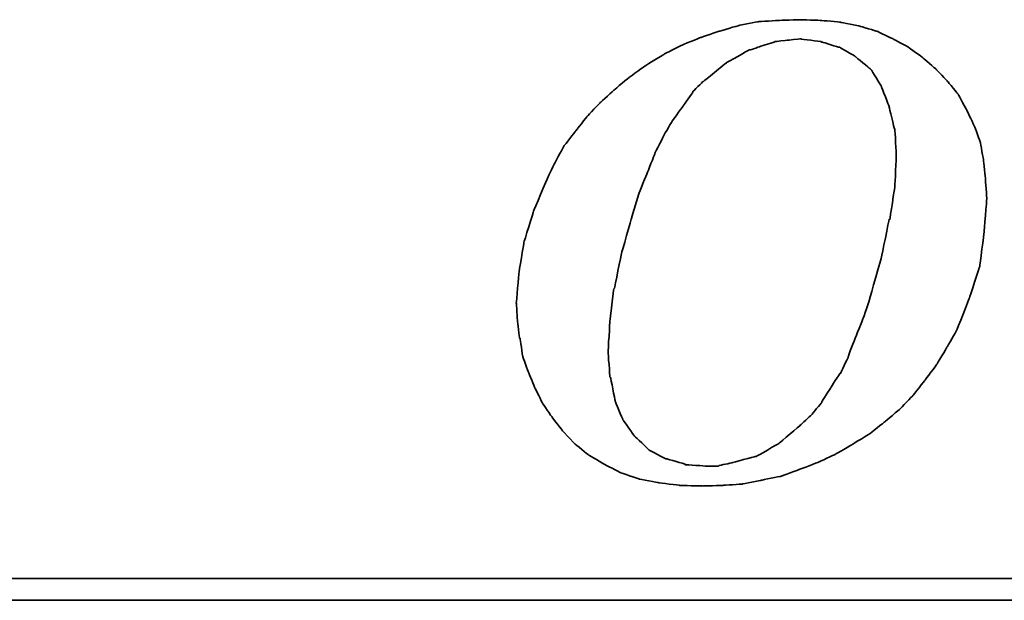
# Model space of a CAD drawing. Header units: millimetres. Extents: x 734 to 1053, y 80 to 189.
# Tile 33 of 51: x 980.49 to 984.51, y 114.87 to 117.25. Entities that reach past the tile are written whole.
import ezdxf

# ---------------------------------------------------------------- set-up
doc = ezdxf.new("R2010")
doc.units = ezdxf.units.MM
doc.header["$LTSCALE"] = 0.15
doc.layers.add('DIM', color=4, linetype='CONTINUOUS')
doc.layers.add('layer 1', color=7, linetype='CONTINUOUS')

# ---------------------------------------------------------------- blocks, each defined once
blk = doc.blocks.new('TBI MOTION logo(完整正式版)')
at = {"layer": 'layer 1', "color": 22, "lineweight": 35}
for points, knots in [([(-11.34375, -6.98375), (-11.34375, -6.98375), (-10.91375, -7.43875), (-10.91375, -7.43875), (-10.91375, -7.43875), (-10.91375, -7.43875), (-10.38625, -7.87125), (-10.38625, -7.87125), (-10.38625, -7.87125), (-10.38625, -7.87125), (-9.81125, -8.20375), (-9.81125, -8.20375), (-9.81125, -8.20375), (-9.81125, -8.20375), (-9.21125, -8.51875), (-9.21125, -8.51875), (-9.21125, -8.51875), (-9.21125, -8.51875), (-8.51625, -8.75875), (-8.51625, -8.75875), (-8.51625, -8.75875), (-8.51625, -8.75875), (-7.77125, -8.90375), (-7.77125, -8.90375), (-7.77125, -8.90375), (-7.77125, -8.90375), (-6.97875, -8.99875), (-6.97875, -8.99875), (-6.97875, -8.99875), (-6.97875, -8.99875), (-6.14125, -9.02375), (-6.14125, -9.02375), (-6.14125, -9.02375), (-6.14125, -9.02375), (-5.37125, -8.99875), (-5.37125, -8.99875), (-5.37125, -8.99875), (-5.37125, -8.99875), (-4.65375, -8.94875), (-4.65375, -8.94875), (-4.65375, -8.94875), (-4.65375, -8.94875), (-3.93375, -8.80625), (-3.93375, -8.80625), (-3.93375, -8.80625), (-3.93375, -8.80625), (-3.21375, -8.66375), (-3.21375, -8.66375), (-3.21375, -8.66375), (-3.21375, -8.66375), (-2.49375, -8.39875), (-2.49375, -8.39875), (-2.49375, -8.39875), (-2.49375, -8.39875), (-1.79875, -8.13375), (-1.79875, -8.13375), (-1.79875, -8.13375), (-1.79875, -8.13375), (-1.17375, -7.84375), (-1.17375, -7.84375), (-1.17375, -7.84375), (-1.17375, -7.84375), (-0.52375, -7.46375), (-0.52375, -7.46375), (-0.52375, -7.46375), (-0.52375, -7.46375), (0.10124, -7.07875), (0.10124, -7.07875), (0.10124, -7.07875), (0.10124, -7.07875), (0.67625, -6.62375), (0.67625, -6.62375), (0.67625, -6.62375), (0.67625, -6.62375), (1.24874, -6.14375), (1.24874, -6.14375), (1.24874, -6.14375), (1.24874, -6.14375), (1.72874, -5.64125), (1.72874, -5.64125), (1.72874, -5.64125), (1.72874, -5.64125), (2.18624, -5.06375), (2.18624, -5.06375), (2.18624, -5.06375), (2.18624, -5.06375), (2.61625, -4.48874), (2.61625, -4.48874), (2.61625, -4.48874), (2.61625, -4.48874), (3.00125, -3.83874), (3.00125, -3.83874), (3.00125, -3.83874), (3.00125, -3.83874), (3.36124, -3.21374), (3.36124, -3.21374), (3.36124, -3.21374), (3.36124, -3.21374), (3.84374, -1.99125), (3.84374, -1.99125), (3.84374, -1.99125), (3.84374, -1.99125), (4.22625, -0.81875), (4.22625, -0.81875), (4.22625, -0.81875), (4.22625, -0.81875), (4.39125, 0.45624), (4.39125, 0.45624), (4.39125, 0.45624), (4.39125, 0.45624), (4.48874, 1.70124), (4.48874, 1.70124), (4.48874, 1.70124), (4.48874, 1.70124), (4.43874, 2.44625), (4.43874, 2.44625), (4.43874, 2.44625), (4.43874, 2.44625), (4.36874, 3.14125), (4.36874, 3.14125), (4.36874, 3.14125), (4.36874, 3.14125), (4.25125, 3.81125), (4.25125, 3.81125), (4.25125, 3.81125), (4.25125, 3.81125), (4.03124, 4.41125), (4.03124, 4.41125), (4.03124, 4.41125), (4.03124, 4.41125), (3.74374, 5.01125), (3.74374, 5.01125), (3.74374, 5.01125), (3.74374, 5.01125), (3.43124, 5.58875), (3.43124, 5.58875), (3.43124, 5.58875), (3.43124, 5.58875), (3.02625, 6.09125), (3.02625, 6.09125), (3.02625, 6.09125), (3.02625, 6.09125), (2.59374, 6.54875), (2.59374, 6.54875), (2.59374, 6.54875), (2.59374, 6.54875), (2.09124, 6.98125), (2.09124, 6.98125), (2.09124, 6.98125), (2.09124, 6.98125), (1.56124, 7.36625), (1.56124, 7.36625), (1.56124, 7.36625), (1.56124, 7.36625), (0.98624, 7.67625), (0.98624, 7.67625), (0.98624, 7.67625), (0.98624, 7.67625), (0.38624, 7.96375), (0.38624, 7.96375), (0.38624, 7.96375), (0.38624, 7.96375), (-0.25875, 8.15625), (-0.25875, 8.15625), (-0.25875, 8.15625), (-0.25875, 8.15625), (-0.98125, 8.30125), (-0.98125, 8.30125), (-0.98125, 8.30125), (-0.98125, 8.30125), (-1.70124, 8.37125), (-1.70124, 8.37125), (-1.70124, 8.37125), (-1.70124, 8.37125), (-2.49375, 8.39624), (-2.49375, 8.39624), (-2.49375, 8.39624), (-2.49375, 8.39624), (-3.28625, 8.37125), (-3.28625, 8.37125), (-3.28625, 8.37125), (-3.28625, 8.37125), (-4.05125, 8.32125), (-4.05125, 8.32125), (-4.05125, 8.32125), (-4.05125, 8.32125), (-4.77375, 8.18125), (-4.77375, 8.18125), (-4.77375, 8.18125), (-4.77375, 8.18125), (-5.51625, 7.96375), (-5.51625, 7.96375), (-5.51625, 7.96375), (-5.51625, 7.96375), (-6.21125, 7.72625), (-6.21125, 7.72625), (-6.21125, 7.72625), (-6.21125, 7.72625), (-6.92875, 7.43625), (-6.92875, 7.43625), (-6.92875, 7.43625), (-6.92875, 7.43625), (-7.57875, 7.10125), (-7.57875, 7.10125), (-7.57875, 7.10125), (-7.57875, 7.10125), (-8.24875, 6.69125), (-8.24875, 6.69125), (-8.24875, 6.69125), (-8.24875, 6.69125), (-8.84875, 6.26125), (-8.84875, 6.26125), (-8.84875, 6.26125), (-8.84875, 6.26125), (-9.42625, 5.78125), (-9.42625, 5.78125), (-9.42625, 5.78125), (-9.42625, 5.78125), (-9.95375, 5.30125), (-9.95375, 5.30125), (-9.95375, 5.30125), (-9.95375, 5.30125), (-10.43375, 4.79624), (-10.43375, 4.79624), (-10.43375, 4.79624), (-10.43375, 4.79624), (-10.88875, 4.22125), (-10.88875, 4.22125), (-10.88875, 4.22125), (-10.88875, 4.22125), (-11.29875, 3.69375), (-11.29875, 3.69375), (-11.29875, 3.69375), (-11.29875, 3.69375), (-11.63375, 3.09125), (-11.63375, 3.09125), (-11.63375, 3.09125), (-11.63375, 3.09125), (-11.91875, 2.49625), (-11.91875, 2.49625), (-11.91875, 2.49625), (-11.91875, 2.49625), (-12.44875, 1.24625), (-12.44875, 1.24625), (-12.44875, 1.24625), (-12.44875, 1.24625), (-12.80875, 0.06874), (-12.80875, 0.06874), (-12.80875, 0.06874), (-12.80875, 0.06874), (-12.99875, -1.07875), (-12.99875, -1.07875), (-12.99875, -1.07875), (-12.99875, -1.07875), (-13.09375, -2.18375), (-13.09375, -2.18375), (-13.09375, -2.18375), (-13.09375, -2.18375), (-13.04875, -2.85375), (-13.04875, -2.85375), (-13.04875, -2.85375), (-13.04875, -2.85375), (-12.97375, -3.50375), (-12.97375, -3.50375), (-12.97375, -3.50375), (-12.97375, -3.50375), (-12.95375, -3.50375), (-12.95375, -3.50375), (-12.95375, -3.50375), (-12.95375, -3.50375), (-12.85375, -4.17375), (-12.85375, -4.17375), (-12.85375, -4.17375), (-12.85375, -4.17375), (-12.63875, -4.77624), (-12.63875, -4.77624), (-12.63875, -4.77624), (-12.63875, -4.77624), (-12.39875, -5.35125), (-12.39875, -5.35125), (-12.39875, -5.35125), (-12.39875, -5.35125), (-12.11375, -5.92875), (-12.11375, -5.92875), (-12.11375, -5.92875), (-12.11375, -5.92875), (-11.75375, -6.45375), (-11.75375, -6.45375), (-11.75375, -6.45375), (-11.75375, -6.45375), (-11.34375, -6.98375), (-11.34375, -6.98375)], [0, 0, 0, 0, 0.01369863, 0.01369863, 0.01369863, 0.01369864, 0.02739726, 0.02739726, 0.02739726, 0.02739727, 0.04109589, 0.04109589, 0.04109589, 0.0410959, 0.05479452, 0.05479452, 0.05479452, 0.05479453, 0.06849315, 0.06849315, 0.06849315, 0.06849316, 0.08219178, 0.08219178, 0.08219178, 0.08219179, 0.09589041, 0.09589041, 0.09589041, 0.09589042, 0.10958904, 0.10958904, 0.10958904, 0.10958905, 0.12328767, 0.12328767, 0.12328767, 0.12328768, 0.1369863, 0.1369863, 0.1369863, 0.13698631, 0.15068493, 0.15068493, 0.15068493, 0.15068494, 0.16438356, 0.16438356, 0.16438356, 0.16438357, 0.17808219, 0.17808219, 0.17808219, 0.1780822, 0.19178082, 0.19178082, 0.19178082, 0.19178083, 0.20547945, 0.20547945, 0.20547945, 0.20547946, 0.21917808, 0.21917808, 0.21917808, 0.21917809, 0.23287671, 0.23287671, 0.23287671, 0.23287672, 0.24657534, 0.24657534, 0.24657534, 0.24657535, 0.26027397, 0.26027397, 0.26027397, 0.26027398, 0.2739726, 0.2739726, 0.2739726, 0.27397261, 0.28767123, 0.28767123, 0.28767123, 0.28767124, 0.30136986, 0.30136986, 0.30136986, 0.30136987, 0.31506849, 0.31506849, 0.31506849, 0.3150685, 0.32876712, 0.32876712, 0.32876712, 0.32876713, 0.34246575, 0.34246575, 0.34246575, 0.34246576, 0.35616438, 0.35616438, 0.35616438, 0.35616439, 0.36986301, 0.36986301, 0.36986301, 0.36986302, 0.38356164, 0.38356164, 0.38356164, 0.38356165, 0.39726027, 0.39726027, 0.39726027, 0.39726028, 0.4109589, 0.4109589, 0.4109589, 0.41095891, 0.42465753, 0.42465753, 0.42465753, 0.42465754, 0.43835616, 0.43835616, 0.43835616, 0.43835617, 0.45205479, 0.45205479, 0.45205479, 0.4520548, 0.46575342, 0.46575342, 0.46575342, 0.46575343, 0.47945205, 0.47945205, 0.47945205, 0.47945206, 0.49315068, 0.49315068, 0.49315068, 0.49315069, 0.50684932, 0.50684932, 0.50684932, 0.50684933, 0.52054795, 0.52054795, 0.52054795, 0.52054796, 0.53424658, 0.53424658, 0.53424658, 0.53424659, 0.54794521, 0.54794521, 0.54794521, 0.54794522, 0.56164384, 0.56164384, 0.56164384, 0.56164385, 0.57534247, 0.57534247, 0.57534247, 0.57534248, 0.5890411, 0.5890411, 0.5890411, 0.58904111, 0.60273973, 0.60273973, 0.60273973, 0.60273974, 0.61643836, 0.61643836, 0.61643836, 0.61643837, 0.63013699, 0.63013699, 0.63013699, 0.630137, 0.64383562, 0.64383562, 0.64383562, 0.64383563, 0.65753425, 0.65753425, 0.65753425, 0.65753426, 0.67123288, 0.67123288, 0.67123288, 0.67123289, 0.68493151, 0.68493151, 0.68493151, 0.68493152, 0.69863014, 0.69863014, 0.69863014, 0.69863015, 0.71232877, 0.71232877, 0.71232877, 0.71232878, 0.7260274, 0.7260274, 0.7260274, 0.72602741, 0.73972603, 0.73972603, 0.73972603, 0.73972604, 0.75342466, 0.75342466, 0.75342466, 0.75342467, 0.76712329, 0.76712329, 0.76712329, 0.7671233, 0.78082192, 0.78082192, 0.78082192, 0.78082193, 0.79452055, 0.79452055, 0.79452055, 0.79452056, 0.80821918, 0.80821918, 0.80821918, 0.80821919, 0.82191781, 0.82191781, 0.82191781, 0.82191782, 0.83561644, 0.83561644, 0.83561644, 0.83561645, 0.84931507, 0.84931507, 0.84931507, 0.84931508, 0.8630137, 0.8630137, 0.8630137, 0.86301371, 0.87671233, 0.87671233, 0.87671233, 0.87671234, 0.89041096, 0.89041096, 0.89041096, 0.89041097, 0.90410959, 0.90410959, 0.90410959, 0.9041096, 0.91780822, 0.91780822, 0.91780822, 0.91780823, 0.93150685, 0.93150685, 0.93150685, 0.93150686, 0.94520548, 0.94520548, 0.94520548, 0.94520549, 0.95890411, 0.95890411, 0.95890411, 0.95890412, 0.97260274, 0.97260274, 0.97260274, 0.97260275, 0.98630137, 0.98630137, 0.98630137, 0.98630138, 1, 1, 1, 1]), ([(-8.77875, 1.03124), (-8.77875, 1.03124), (-8.51625, 1.89625), (-8.51625, 1.89625), (-8.51625, 1.89625), (-8.51625, 1.89625), (-8.20375, 2.66375), (-8.20375, 2.66375), (-8.20375, 2.66375), (-8.20375, 2.66375), (-7.91625, 3.38125), (-7.91625, 3.38125), (-7.91625, 3.38125), (-7.91625, 3.38125), (-7.91625, 3.40624), (-7.91625, 3.40624), (-7.91625, 3.40624), (-7.91625, 3.40624), (-7.57875, 4.07624), (-7.57875, 4.07624), (-7.57875, 4.07624), (-7.57875, 4.07624), (-7.24375, 4.65125), (-7.24375, 4.65125), (-7.24375, 4.65125), (-7.24375, 4.65125), (-7.21875, 4.65125), (-7.21875, 4.65125), (-7.21875, 4.65125), (-7.21875, 4.65125), (-7.21875, 4.67624), (-7.21875, 4.67624), (-7.21875, 4.67624), (-7.21875, 4.67624), (-6.83625, 5.20375), (-6.83625, 5.20375), (-6.83625, 5.20375), (-6.83625, 5.20375), (-6.49875, 5.68625), (-6.49875, 5.68625), (-6.49875, 5.68625), (-6.49875, 5.68625), (-6.49875, 5.70625), (-6.49875, 5.70625), (-6.49875, 5.70625), (-6.49875, 5.70625), (-6.11625, 6.09125), (-6.11625, 6.09125), (-6.11625, 6.09125), (-6.11625, 6.09125), (-6.09125, 6.09125), (-6.09125, 6.09125), (-6.09125, 6.09125), (-6.09125, 6.09125), (-5.27375, 6.76625), (-5.27375, 6.76625), (-5.27375, 6.76625), (-5.27375, 6.76625), (-5.24875, 6.76625), (-5.24875, 6.76625), (-5.24875, 6.76625), (-5.24875, 6.76625), (-5.24875, 6.78625), (-5.24875, 6.78625), (-5.24875, 6.78625), (-5.24875, 6.78625), (-4.38875, 7.26624), (-4.38875, 7.26624), (-4.38875, 7.26624), (-4.38875, 7.26624), (-4.36125, 7.26624), (-4.36125, 7.26624), (-4.36125, 7.26624), (-4.36125, 7.26624), (-3.93375, 7.41125), (-3.93375, 7.41125), (-3.93375, 7.41125), (-3.93375, 7.41125), (-3.47375, 7.55625), (-3.47375, 7.55625), (-3.47375, 7.55625), (-3.47375, 7.55625), (-3.45375, 7.55625), (-3.45375, 7.55625), (-3.45375, 7.55625), (-3.45375, 7.55625), (-3.42875, 7.58124), (-3.42875, 7.58124), (-3.42875, 7.58124), (-3.42875, 7.58124), (-2.97375, 7.62625), (-2.97375, 7.62625), (-2.97375, 7.62625), (-2.97375, 7.62625), (-2.49375, 7.67625), (-2.49375, 7.67625), (-2.49375, 7.67625), (-2.49375, 7.67625), (-2.46875, 7.67625), (-2.46875, 7.67625), (-2.46875, 7.67625), (-2.46875, 7.67625), (-1.70124, 7.58124), (-1.70124, 7.58124), (-1.70124, 7.58124), (-1.70124, 7.58124), (-1.67875, 7.55625), (-1.67875, 7.55625), (-1.67875, 7.55625), (-1.67875, 7.55625), (-1.65375, 7.55625), (-1.65375, 7.55625), (-1.65375, 7.55625), (-1.65375, 7.55625), (-1.03125, 7.36625), (-1.03125, 7.36625), (-1.03125, 7.36625), (-1.03125, 7.36625), (-1.00625, 7.36625), (-1.00625, 7.36625), (-1.00625, 7.36625), (-1.00625, 7.36625), (-0.43124, 7.02624), (-0.43124, 7.02624), (-0.43124, 7.02624), (-0.43124, 7.02624), (-0.40625, 7.00624), (-0.40625, 7.00624), (-0.40625, 7.00624), (-0.40625, 7.00624), (0.12124, 6.57124), (0.12124, 6.57124), (0.12124, 6.57124), (0.12124, 6.57124), (0.14624, 6.54875), (0.14624, 6.54875), (0.14624, 6.54875), (0.14624, 6.54875), (0.17124, 6.52375), (0.17124, 6.52375), (0.17124, 6.52375), (0.17124, 6.52375), (0.55625, 5.89875), (0.55625, 5.89875), (0.55625, 5.89875), (0.55625, 5.89875), (0.55625, 5.87625), (0.55625, 5.87625), (0.55625, 5.87625), (0.55625, 5.87625), (0.84124, 5.15625), (0.84124, 5.15625), (0.84124, 5.15625), (0.84124, 5.15625), (0.84124, 5.13125), (0.84124, 5.13125), (0.84124, 5.13125), (0.84124, 5.13125), (1.03624, 4.31875), (1.03624, 4.31875), (1.03624, 4.31875), (1.03624, 4.31875), (1.05624, 4.31875), (1.05624, 4.31875), (1.05624, 4.31875), (1.05624, 4.31875), (1.05624, 4.29125), (1.05624, 4.29125), (1.05624, 4.29125), (1.05624, 4.29125), (1.10625, 3.33125), (1.10625, 3.33125), (1.10625, 3.33125), (1.10625, 3.33125), (1.10625, 3.30875), (1.10625, 3.30875), (1.10625, 3.30875), (1.10625, 3.30875), (1.05624, 2.20624), (1.05624, 2.20624), (1.05624, 2.20624), (1.05624, 2.20624), (1.05624, 2.18124), (1.05624, 2.18124), (1.05624, 2.18124), (1.05624, 2.18124), (0.86624, 0.93624), (0.86624, 0.93624), (0.86624, 0.93624), (0.86624, 0.93624), (0.84124, 0.93624), (0.84124, 0.93624), (0.84124, 0.93624), (0.84124, 0.93624), (0.55625, -0.45874), (0.55625, -0.45874), (0.55625, -0.45874), (0.55625, -0.45874), (0.12124, -1.99125), (0.12124, -1.99125), (0.12124, -1.99125), (0.12124, -1.99125), (0.12124, -2.01874), (0.12124, -2.01874), (0.12124, -2.01874), (0.12124, -2.01874), (-0.13874, -2.78375), (-0.13874, -2.78375), (-0.13874, -2.78375), (-0.13874, -2.78375), (-0.43124, -3.50375), (-0.43124, -3.50375), (-0.43124, -3.50375), (-0.43124, -3.50375), (-0.69375, -4.19875), (-0.69375, -4.19875), (-0.69375, -4.19875), (-0.69375, -4.19875), (-0.69375, -4.22375), (-0.69375, -4.22375), (-0.69375, -4.22375), (-0.69375, -4.22375), (-0.98125, -4.82374), (-0.98125, -4.82374), (-0.98125, -4.82374), (-0.98125, -4.82374), (-1.00625, -4.82374), (-1.00625, -4.82374), (-1.00625, -4.82374), (-1.00625, -4.82374), (-1.33875, -5.35125), (-1.33875, -5.35125), (-1.33875, -5.35125), (-1.33875, -5.35125), (-1.67875, -5.87875), (-1.67875, -5.87875), (-1.67875, -5.87875), (-1.67875, -5.87875), (-1.67875, -5.90375), (-1.67875, -5.90375), (-1.67875, -5.90375), (-1.67875, -5.90375), (-2.05875, -6.35875), (-2.05875, -6.35875), (-2.05875, -6.35875), (-2.05875, -6.35875), (-2.08375, -6.38375), (-2.08375, -6.38375), (-2.08375, -6.38375), (-2.08375, -6.38375), (-2.46875, -6.74375), (-2.46875, -6.74375), (-2.46875, -6.74375), (-2.46875, -6.74375), (-3.25875, -7.41625), (-3.25875, -7.41625), (-3.25875, -7.41625), (-3.25875, -7.41625), (-3.28625, -7.43875), (-3.28625, -7.43875), (-3.28625, -7.43875), (-3.28625, -7.43875), (-4.12375, -7.91875), (-4.12375, -7.91875), (-4.12375, -7.91875), (-4.12375, -7.91875), (-4.14875, -7.91875), (-4.14875, -7.91875), (-4.14875, -7.91875), (-4.14875, -7.91875), (-4.17125, -7.91875), (-4.17125, -7.91875), (-4.17125, -7.91875), (-4.17125, -7.91875), (-5.03375, -8.15875), (-5.03375, -8.15875), (-5.03375, -8.15875), (-5.03375, -8.15875), (-5.51625, -8.25625), (-5.51625, -8.25625), (-5.51625, -8.25625), (-5.51625, -8.25625), (-5.54125, -8.27875), (-5.54125, -8.27875), (-5.54125, -8.27875), (-5.54125, -8.27875), (-5.56375, -8.27875), (-5.56375, -8.27875), (-5.56375, -8.27875), (-5.56375, -8.27875), (-5.99625, -8.27875), (-5.99625, -8.27875), (-5.99625, -8.27875), (-5.99625, -8.27875), (-6.76375, -8.23125), (-6.76375, -8.23125), (-6.76375, -8.23125), (-6.76375, -8.23125), (-6.78875, -8.23125), (-6.78875, -8.23125), (-6.78875, -8.23125), (-6.78875, -8.23125), (-6.78875, -8.20375), (-6.78875, -8.20375), (-6.78875, -8.20375), (-6.78875, -8.20375), (-7.45875, -8.01375), (-7.45875, -8.01375), (-7.45875, -8.01375), (-7.45875, -8.01375), (-7.48375, -8.01375), (-7.48375, -8.01375), (-7.48375, -8.01375), (-7.48375, -8.01375), (-7.50875, -8.01375), (-7.50875, -8.01375), (-7.50875, -8.01375), (-7.50875, -8.01375), (-8.13125, -7.67875), (-8.13125, -7.67875), (-8.13125, -7.67875), (-8.13125, -7.67875), (-8.15625, -7.65375), (-8.15625, -7.65375), (-8.15625, -7.65375), (-8.15625, -7.65375), (-8.65875, -7.17375), (-8.65875, -7.17375), (-8.65875, -7.17375), (-8.65875, -7.17375), (-8.68375, -7.14875), (-8.68375, -7.14875), (-8.68375, -7.14875), (-8.68375, -7.14875), (-9.08875, -6.57375), (-9.08875, -6.57375), (-9.08875, -6.57375), (-9.08875, -6.57375), (-9.11375, -6.54875), (-9.11375, -6.54875), (-9.11375, -6.54875), (-9.11375, -6.54875), (-9.11375, -6.52875), (-9.11375, -6.52875), (-9.11375, -6.52875), (-9.11375, -6.52875), (-9.40375, -5.85375), (-9.40375, -5.85375), (-9.40375, -5.85375), (-9.40375, -5.85375), (-9.40375, -5.82875), (-9.40375, -5.82875), (-9.40375, -5.82875), (-9.40375, -5.82875), (-9.56875, -4.96875), (-9.56875, -4.96875), (-9.56875, -4.96875), (-9.56875, -4.96875), (-9.59375, -4.94375), (-9.59375, -4.94375), (-9.59375, -4.94375), (-9.59375, -4.94375), (-9.66375, -4.03375), (-9.66375, -4.03375), (-9.66375, -4.03375), (-9.66375, -4.03375), (-9.66375, -4.00875), (-9.66375, -4.00875), (-9.66375, -4.00875), (-9.66375, -4.00875), (-9.59375, -2.85375), (-9.59375, -2.85375), (-9.59375, -2.85375), (-9.59375, -2.85375), (-9.45125, -1.65875), (-9.45125, -1.65875), (-9.45125, -1.65875), (-9.45125, -1.65875), (-9.42625, -1.63375), (-9.42625, -1.63375), (-9.42625, -1.63375), (-9.42625, -1.63375), (-9.16125, -0.33875), (-9.16125, -0.33875), (-9.16125, -0.33875), (-9.16125, -0.33875), (-8.77875, 1.00624), (-8.77875, 1.00624), (-8.77875, 1.00624), (-8.77875, 1.00624), (-8.77875, 1.03124), (-8.77875, 1.03124)], [0, 0, 0, 0, 0.01020408, 0.01020408, 0.01020408, 0.01020409, 0.02040816, 0.02040816, 0.02040816, 0.02040817, 0.03061224, 0.03061224, 0.03061224, 0.03061225, 0.04081633, 0.04081633, 0.04081633, 0.04081634, 0.05102041, 0.05102041, 0.05102041, 0.05102042, 0.06122449, 0.06122449, 0.06122449, 0.0612245, 0.07142857, 0.07142857, 0.07142857, 0.07142858, 0.08163265, 0.08163265, 0.08163265, 0.08163266, 0.09183673, 0.09183673, 0.09183673, 0.09183674, 0.10204082, 0.10204082, 0.10204082, 0.10204083, 0.1122449, 0.1122449, 0.1122449, 0.11224491, 0.12244898, 0.12244898, 0.12244898, 0.12244899, 0.13265306, 0.13265306, 0.13265306, 0.13265307, 0.14285714, 0.14285714, 0.14285714, 0.14285715, 0.15306122, 0.15306122, 0.15306122, 0.15306123, 0.16326531, 0.16326531, 0.16326531, 0.16326532, 0.17346939, 0.17346939, 0.17346939, 0.1734694, 0.18367347, 0.18367347, 0.18367347, 0.18367348, 0.19387755, 0.19387755, 0.19387755, 0.19387756, 0.20408163, 0.20408163, 0.20408163, 0.20408164, 0.21428571, 0.21428571, 0.21428571, 0.21428572, 0.2244898, 0.2244898, 0.2244898, 0.22448981, 0.23469388, 0.23469388, 0.23469388, 0.23469389, 0.24489796, 0.24489796, 0.24489796, 0.24489797, 0.25510204, 0.25510204, 0.25510204, 0.25510205, 0.26530612, 0.26530612, 0.26530612, 0.26530613, 0.2755102, 0.2755102, 0.2755102, 0.27551021, 0.28571429, 0.28571429, 0.28571429, 0.2857143, 0.29591837, 0.29591837, 0.29591837, 0.29591838, 0.30612245, 0.30612245, 0.30612245, 0.30612246, 0.31632653, 0.31632653, 0.31632653, 0.31632654, 0.32653061, 0.32653061, 0.32653061, 0.32653062, 0.33673469, 0.33673469, 0.33673469, 0.3367347, 0.34693878, 0.34693878, 0.34693878, 0.34693879, 0.35714286, 0.35714286, 0.35714286, 0.35714287, 0.36734694, 0.36734694, 0.36734694, 0.36734695, 0.37755102, 0.37755102, 0.37755102, 0.37755103, 0.3877551, 0.3877551, 0.3877551, 0.38775511, 0.39795918, 0.39795918, 0.39795918, 0.39795919, 0.40816327, 0.40816327, 0.40816327, 0.40816328, 0.41836735, 0.41836735, 0.41836735, 0.41836736, 0.42857143, 0.42857143, 0.42857143, 0.42857144, 0.43877551, 0.43877551, 0.43877551, 0.43877552, 0.44897959, 0.44897959, 0.44897959, 0.4489796, 0.45918367, 0.45918367, 0.45918367, 0.45918368, 0.46938776, 0.46938776, 0.46938776, 0.46938777, 0.47959184, 0.47959184, 0.47959184, 0.47959185, 0.48979592, 0.48979592, 0.48979592, 0.48979593, 0.5, 0.5, 0.5, 0.50000001, 0.51020408, 0.51020408, 0.51020408, 0.51020409, 0.52040816, 0.52040816, 0.52040816, 0.52040817, 0.53061224, 0.53061224, 0.53061224, 0.53061225, 0.54081633, 0.54081633, 0.54081633, 0.54081634, 0.55102041, 0.55102041, 0.55102041, 0.55102042, 0.56122449, 0.56122449, 0.56122449, 0.5612245, 0.57142857, 0.57142857, 0.57142857, 0.57142858, 0.58163265, 0.58163265, 0.58163265, 0.58163266, 0.59183673, 0.59183673, 0.59183673, 0.59183674, 0.60204082, 0.60204082, 0.60204082, 0.60204083, 0.6122449, 0.6122449, 0.6122449, 0.61224491, 0.62244898, 0.62244898, 0.62244898, 0.62244899, 0.63265306, 0.63265306, 0.63265306, 0.63265307, 0.64285714, 0.64285714, 0.64285714, 0.64285715, 0.65306122, 0.65306122, 0.65306122, 0.65306123, 0.66326531, 0.66326531, 0.66326531, 0.66326532, 0.67346939, 0.67346939, 0.67346939, 0.6734694, 0.68367347, 0.68367347, 0.68367347, 0.68367348, 0.69387755, 0.69387755, 0.69387755, 0.69387756, 0.70408163, 0.70408163, 0.70408163, 0.70408164, 0.71428571, 0.71428571, 0.71428571, 0.71428572, 0.7244898, 0.7244898, 0.7244898, 0.72448981, 0.73469388, 0.73469388, 0.73469388, 0.73469389, 0.74489796, 0.74489796, 0.74489796, 0.74489797, 0.75510204, 0.75510204, 0.75510204, 0.75510205, 0.76530612, 0.76530612, 0.76530612, 0.76530613, 0.7755102, 0.7755102, 0.7755102, 0.77551021, 0.78571429, 0.78571429, 0.78571429, 0.7857143, 0.79591837, 0.79591837, 0.79591837, 0.79591838, 0.80612245, 0.80612245, 0.80612245, 0.80612246, 0.81632653, 0.81632653, 0.81632653, 0.81632654, 0.82653061, 0.82653061, 0.82653061, 0.82653062, 0.83673469, 0.83673469, 0.83673469, 0.8367347, 0.84693878, 0.84693878, 0.84693878, 0.84693879, 0.85714286, 0.85714286, 0.85714286, 0.85714287, 0.86734694, 0.86734694, 0.86734694, 0.86734695, 0.87755102, 0.87755102, 0.87755102, 0.87755103, 0.8877551, 0.8877551, 0.8877551, 0.88775511, 0.89795918, 0.89795918, 0.89795918, 0.89795919, 0.90816327, 0.90816327, 0.90816327, 0.90816328, 0.91836735, 0.91836735, 0.91836735, 0.91836736, 0.92857143, 0.92857143, 0.92857143, 0.92857144, 0.93877551, 0.93877551, 0.93877551, 0.93877552, 0.94897959, 0.94897959, 0.94897959, 0.9489796, 0.95918367, 0.95918367, 0.95918367, 0.95918368, 0.96938776, 0.96938776, 0.96938776, 0.96938777, 0.97959184, 0.97959184, 0.97959184, 0.97959185, 0.98979592, 0.98979592, 0.98979592, 0.98979593, 1, 1, 1, 1]), ([(75.90875, -9.47875), (75.90875, -9.47875), (75.90875, -12.28625), (75.90875, -12.28625), (75.90875, -12.28625), (75.90875, -12.28625), (75.90875, -12.47875), (75.90875, -12.47875), (75.90875, -12.47875), (75.90875, -12.47875), (75.71625, -12.47875), (75.71625, -12.47875), (75.71625, -12.47875), (75.71625, -12.47875), (-88.32875, -12.47875), (-88.32875, -12.47875), (-88.32875, -12.47875), (-88.32875, -12.47875), (-88.32875, -13.29375), (-88.32875, -13.29375), (-88.32875, -13.29375), (-88.32875, -13.29375), (82.89125, -13.29375), (82.89125, -13.29375), (82.89125, -13.29375), (82.89125, -13.29375), (75.90875, -9.47875), (75.90875, -9.47875)], [0, 0, 0, 0, 0.14285714, 0.14285714, 0.14285714, 0.14285715, 0.28571429, 0.28571429, 0.28571429, 0.2857143, 0.42857143, 0.42857143, 0.42857143, 0.42857144, 0.57142857, 0.57142857, 0.57142857, 0.57142858, 0.71428571, 0.71428571, 0.71428571, 0.71428572, 0.85714286, 0.85714286, 0.85714286, 0.85714287, 1, 1, 1, 1])]:
    blk.add_open_spline(points, degree=3, knots=knots, dxfattribs=at)

msp = doc.modelspace()

# ---------------------------------------------------------------- block references
at = {"layer": 'DIM', "color": 7, "xscale": 0.1094605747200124, "yscale": 0.1094605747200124, "zscale": 0.1094605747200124}
msp.add_blockref('TBI MOTION logo(完整正式版)', (983.9498, 116.3301), dxfattribs=at)

doc.saveas('drawing.dxf')
